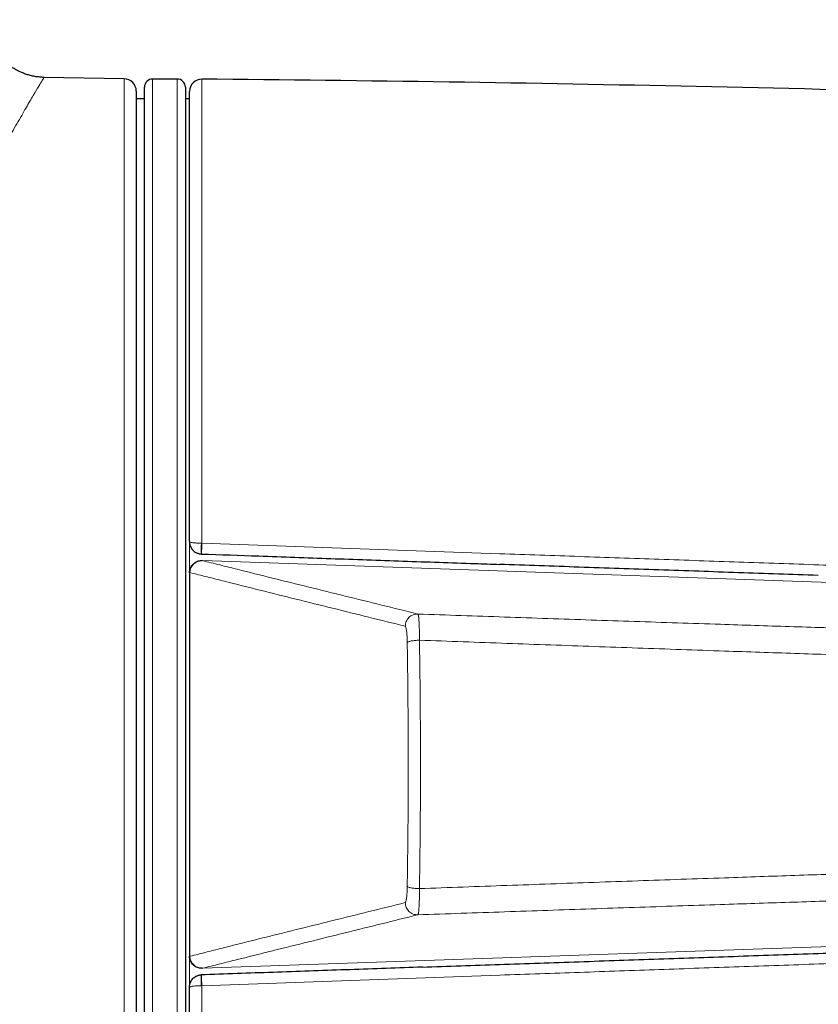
# Model space of a CAD drawing. Header units: millimetres. Extents: x 8 to 834, y 12 to 760.
# Tile 57 of 67: x 462 to 481, y 569 to 593. Entities that reach past the tile are written whole.
import ezdxf

# ---------------------------------------------------------------- set-up
doc = ezdxf.new("R2010")
doc.units = ezdxf.units.MM

msp = doc.modelspace()

# ---------------------------------------------------------------- linework, layer by layer
at = {"color": 7, "linetype": 'Continuous', "lineweight": 30}
for p, q in [((464.505, 591.573), (462.542, 591.607)), ((465.8, 591.568), (465.2, 591.568)), ((464.8, 591.273), (464.8, 574.818)), ((465, 558.268), (465, 591.368)), ((466, 591.368), (466, 558.268)), ((466.1, 580.263), (466.1, 591.265)), ((465, 591.085), (464.8, 591.085)), ((466.1, 591.085), (466, 591.085)), ((466.389, 579.96), (466.397, 579.96)), ((466.1, 579.51), (466.1, 579.501)), ((466.1, 579.501), (466.1, 579.51)), ((466.1, 579.501), (466.1, 570.135)), ((464.8, 574.818), (464.8, 558.363)), ((466.1, 570.135), (466.1, 570.125)), ((466.1, 570.125), (466.1, 570.135)), ((466.394, 569.675), (466.389, 569.675)), ((466.394, 569.675), (466.394, 569.675)), ((466.1, 558.37), (466.1, 569.373))]:
    msp.add_line(p, q, dxfattribs=at)
at = {"color": 252, "linetype": 'Continuous', "lineweight": 0}
for p, q in [((464.505, 558.063), (464.505, 591.573)), ((465.2, 591.568), (465.2, 558.068)), ((465.8, 558.068), (465.8, 591.568)), ((466.403, 591.565), (466.403, 580.224)), ((466.1, 579.511), (466.1, 580.259)), ((466.39, 580.225), (466.403, 580.224)), ((466.41, 579.813), (466.41, 579.801)), ((466.41, 579.801), (466.418, 579.799)), ((490.148, 578.97), (466.418, 579.799)), ((466.109, 579.508), (466.1, 579.51)), ((490.148, 570.665), (466.418, 569.837)), ((466.1, 570.125), (466.109, 570.128)), ((466.1, 569.376), (466.1, 570.124)), ((466.418, 569.837), (466.41, 569.835)), ((466.41, 569.835), (466.41, 569.823)), ((466.403, 569.411), (466.39, 569.411)), ((466.403, 569.411), (466.403, 558.07))]:
    msp.add_line(p, q, dxfattribs=at)
at = {"color": 7, "linetype": 'Continuous', "lineweight": 30}
for centre, radius, start, end in [((464.5, 591.273), 0.3, 0, 89), ((465.2, 591.368), 0.2, 90, 180), ((465.8, 591.368), 0.2, 0, 90), ((466.4, 591.265), 0.3, 89.4827, 180), ((457.366, -409.27), 1000.876, 88.099513, 89.482671)]:
    msp.add_arc(centre, radius, start, end, dxfattribs=at)
at = {"color": 252, "linetype": 'Continuous', "lineweight": 0}
for centre, radius, start, end in [((467.866, 580.091), 1.482, 174.8398, 185.0746), ((495.104, 579.137), 28.722, 177.8309, 178.3587), ((466.409, 579.499), 0.3, 88.2773, 178.3257), ((466.409, 570.137), 0.3, 181.6821, 271.7149), ((467.751, 569.543), 1.368, 174.4533, 185.5467), ((496.724, 570.552), 30.343, 181.6555, 182.1551)]:
    msp.add_arc(centre, radius, start, end, dxfattribs=at)
at = {"color": 7, "linetype": 'Continuous', "lineweight": 30}
for points, knots in [([(462.548, 591.607), (462.509, 591.609), (462.433, 591.612), (462.321, 591.628), (462.215, 591.65), (462.116, 591.68), (462.024, 591.714), (461.941, 591.752), (461.865, 591.791), (461.795, 591.833), (461.731, 591.877), (461.674, 591.92), (461.624, 591.962), (461.578, 592.003), (461.536, 592.045), (461.498, 592.087), (461.46, 592.13), (461.425, 592.175), (461.391, 592.221), (461.36, 592.267), (461.331, 592.314), (461.301, 592.367), (461.269, 592.43), (461.236, 592.504), (461.204, 592.588), (461.176, 592.682), (461.152, 592.786), (461.135, 592.899), (461.132, 592.977), (461.13, 593.017)], [0, 0, 0, 0, 0.052586, 0.103586, 0.152654, 0.199479, 0.243787, 0.285346, 0.323963, 0.359484, 0.396138, 0.428469, 0.457278, 0.484974, 0.511676, 0.537363, 0.562021, 0.589477, 0.615512, 0.640129, 0.663899, 0.691319, 0.723306, 0.759741, 0.800443, 0.845167, 0.8936, 0.94536, 1, 1, 1, 1]), ([(466.1, 580.263), (466.1, 580.262), (466.1, 580.24), (466.104, 580.207), (466.115, 580.166), (466.129, 580.13), (466.151, 580.092), (466.182, 580.053), (466.218, 580.021), (466.253, 579.998), (466.287, 579.982), (466.319, 579.971), (466.353, 579.963), (466.377, 579.961), (466.39, 579.96)], [0, 0, 0, 0, 0.007296, 0.146214, 0.226772, 0.291867, 0.402917, 0.516927, 0.614948, 0.71543, 0.782598, 0.850668, 0.924676, 1, 1, 1, 1]), ([(466.394, 579.96), (466.86, 579.944), (467.912, 579.907), (469.553, 579.85), (471.316, 579.788), (472.69, 579.74), (473.476, 579.713), (473.673, 579.706)], [0, 0, 0, 0, 0.191907, 0.433835, 0.676101, 0.918706, 1, 1, 1, 1]), ([(466.1, 579.51), (466.101, 579.527), (466.104, 579.56), (466.119, 579.609), (466.141, 579.655), (466.17, 579.696), (466.206, 579.732), (466.248, 579.761), (466.294, 579.783), (466.345, 579.797), (466.384, 579.801), (466.407, 579.801), (466.41, 579.801)], [0, 0, 0, 0, 0.105458, 0.213976, 0.319434, 0.427947, 0.533465, 0.642036, 0.747677, 0.856376, 0.976698, 1, 1, 1, 1]), ([(481.462, 579.436), (480.813, 579.458), (479.515, 579.503), (477.569, 579.571), (475.622, 579.638), (474.324, 579.683), (473.675, 579.706)], [0, 0, 0, 0, 0.2499915, 0.4999916, 0.7499952, 1, 1, 1, 1]), ([(471.786, 569.864), (472.415, 569.886), (473.694, 569.93), (475.622, 569.997), (477.568, 570.065), (479.515, 570.132), (481.462, 570.2), (483.408, 570.267), (485.355, 570.335), (487.301, 570.402), (488.599, 570.447), (489.248, 570.469)], [0, 0, 0, 0, 0.108184, 0.219656, 0.331128, 0.442602, 0.554076, 0.665556, 0.777036, 0.888518, 1, 1, 1, 1]), ([(466.41, 569.835), (466.407, 569.835), (466.384, 569.834), (466.345, 569.838), (466.294, 569.852), (466.248, 569.874), (466.207, 569.903), (466.171, 569.939), (466.141, 569.98), (466.119, 570.026), (466.104, 570.075), (466.102, 570.108), (466.1, 570.125)], [0, 0, 0, 0, 0.023302, 0.143624, 0.249266, 0.357964, 0.463482, 0.572053, 0.677511, 0.786024, 0.891482, 1, 1, 1, 1]), ([(471.79, 569.864), (471.2, 569.843), (470.021, 569.802), (468.255, 569.74), (467.046, 569.698), (466.426, 569.676), (466.394, 569.675)], [0, 0, 0, 0, 0.327888, 0.655315, 0.982282, 1, 1, 1, 1]), ([(466.1, 569.373), (466.1, 569.374), (466.1, 569.395), (466.104, 569.429), (466.115, 569.47), (466.129, 569.505), (466.151, 569.544), (466.182, 569.582), (466.218, 569.615), (466.253, 569.638), (466.287, 569.654), (466.319, 569.665), (466.353, 569.673), (466.377, 569.674), (466.39, 569.675)], [0, 0, 0, 0, 0.007296, 0.146214, 0.226772, 0.291867, 0.402917, 0.516927, 0.614948, 0.71543, 0.782598, 0.850668, 0.924676, 1, 1, 1, 1])]:
    msp.add_open_spline(points, degree=3, knots=knots, dxfattribs=at)
at = {"color": 252, "linetype": 'Continuous', "lineweight": 0}
for points, knots in [([(462.542, 591.598), (462.543, 591.6), (462.548, 591.607), (462.507, 591.541), (462.422, 591.401), (462.312, 591.216), (462.202, 591.028), (462.107, 590.866), (462.002, 590.682), (461.885, 590.478), (461.756, 590.251), (461.626, 590.019), (461.494, 589.783), (461.363, 589.546), (461.222, 589.287), (461.071, 589.006), (460.909, 588.701), (460.754, 588.403), (460.591, 588.086), (460.412, 587.731), (460.19, 587.28), (459.933, 586.738), (459.684, 586.194), (459.463, 585.69), (459.286, 585.272), (459.124, 584.878), (458.978, 584.511), (458.848, 584.174), (458.733, 583.869), (458.615, 583.544), (458.486, 583.175), (458.345, 582.75), (458.208, 582.317), (458.08, 581.891), (457.963, 581.473), (457.854, 581.065), (457.7, 580.445), (457.52, 579.603), (457.341, 578.528), (457.225, 577.543), (457.157, 576.655), (457.125, 575.866), (457.123, 575.086), (457.152, 574.242), (457.226, 573.319), (457.355, 572.308), (457.498, 571.479), (457.629, 570.836), (457.731, 570.382), (457.841, 569.926), (457.96, 569.468), (458.089, 569.008), (458.227, 568.547), (458.386, 568.049), (458.572, 567.505), (458.79, 566.905), (459.033, 566.274), (459.293, 565.636), (459.53, 565.087), (459.731, 564.633), (459.899, 564.265), (460.067, 563.905), (460.237, 563.554), (460.406, 563.212), (460.684, 562.672), (461.052, 561.977), (461.482, 561.184), (461.802, 560.613), (462.03, 560.215), (462.183, 559.95), (462.326, 559.707), (462.463, 559.478), (462.641, 559.181), (462.843, 558.847), (463.04, 558.524), (463.19, 558.282), (463.289, 558.125), (463.34, 558.046), (463.338, 558.05), (463.337, 558.052)], [0, 0, 0, 0, 0.008911, 0.029295, 0.050095, 0.071343, 0.082147, 0.093074, 0.104128, 0.115311, 0.126628, 0.138081, 0.147445, 0.157131, 0.167143, 0.177482, 0.188147, 0.199142, 0.207351, 0.218763, 0.232112, 0.2474, 0.264627, 0.275966, 0.286445, 0.296066, 0.304827, 0.312729, 0.31977, 0.325951, 0.334884, 0.344521, 0.353841, 0.362845, 0.371533, 0.379908, 0.38797, 0.409164, 0.429815, 0.449958, 0.464757, 0.47931, 0.493636, 0.507754, 0.525844, 0.544679, 0.564296, 0.572952, 0.58176, 0.590722, 0.59984, 0.609115, 0.61855, 0.628146, 0.64015, 0.653169, 0.667206, 0.68226, 0.697083, 0.706237, 0.715393, 0.724552, 0.733714, 0.742879, 0.752046, 0.77833, 0.803404, 0.827283, 0.838131, 0.848718, 0.859046, 0.869116, 0.879878, 0.902311, 0.924339, 0.945994, 0.96731, 0.988324, 1, 1, 1, 1]), ([(466.1, 580.263), (466.1, 580.263), (466.1, 580.261), (466.101, 580.259), (466.106, 580.256), (466.111, 580.253), (466.116, 580.251), (466.121, 580.249), (466.131, 580.246), (466.15, 580.242), (466.181, 580.237), (466.218, 580.233), (466.253, 580.23), (466.287, 580.227), (466.319, 580.226), (466.353, 580.225), (466.377, 580.225), (466.39, 580.225)], [0, 0, 0, 0, 0.00729, 0.0764, 0.146095, 0.186422, 0.226867, 0.256046, 0.285272, 0.399563, 0.517069, 0.615094, 0.715578, 0.78272, 0.850766, 0.924723, 1, 1, 1, 1]), ([(466.403, 580.224), (467.616, 580.182), (470.044, 580.096), (473.121, 579.988), (475.632, 579.899), (477.579, 579.831), (479.526, 579.763), (481.473, 579.695), (483.42, 579.627), (485.367, 579.559), (487.314, 579.491), (488.612, 579.446), (489.261, 579.423)], [0, 0, 0, 0, 0.159284, 0.318569, 0.403744, 0.488919, 0.574095, 0.659272, 0.744453, 0.829634, 0.914817, 1, 1, 1, 1]), ([(466.418, 579.799), (466.418, 579.799), (466.558, 579.764), (466.84, 579.694), (467.41, 579.55), (468.136, 579.37), (469.015, 579.152), (470.198, 578.86), (471.087, 578.64), (471.68, 578.493)], [0, 0, 0, 0, 0.000001, 0.082385, 0.164769, 0.329538, 0.497154, 0.664769, 1, 1, 1, 1]), ([(471.372, 578.195), (470.779, 578.342), (469.889, 578.562), (468.706, 578.856), (467.827, 579.074), (467.102, 579.256), (466.53, 579.401), (466.25, 579.472), (466.109, 579.508)], [0, 0, 0, 0, 0.335226, 0.502839, 0.670451, 0.835226, 0.917613, 1, 1, 1, 1]), ([(471.68, 578.493), (471.68, 578.493), (471.682, 578.493), (471.685, 578.49), (471.689, 578.48), (471.693, 578.464), (471.697, 578.442), (471.7, 578.416), (471.703, 578.384), (471.706, 578.347), (471.709, 578.305), (471.712, 578.259), (471.714, 578.209), (471.716, 578.155), (471.717, 578.098), (471.718, 578.04), (471.719, 577.98), (471.719, 577.918), (471.719, 577.875), (471.719, 577.854), (471.719, 577.854)], [0, 0, 0, 0, 0.000056, 0.062267, 0.124478, 0.188274, 0.252541, 0.31478, 0.377019, 0.440845, 0.505145, 0.567387, 0.629628, 0.693463, 0.757773, 0.817506, 0.877239, 0.938592, 0.999944, 1, 1, 1, 1]), ([(486.683, 578.001), (486.4, 578.01), (485.835, 578.027), (484.986, 578.053), (484.136, 578.08), (483.286, 578.106), (482.44, 578.133), (481.597, 578.16), (480.757, 578.187), (479.917, 578.214), (479.005, 578.244), (478.022, 578.277), (476.969, 578.312), (475.914, 578.347), (474.857, 578.383), (473.8, 578.42), (472.741, 578.456), (472.034, 578.481), (471.68, 578.493)], [0, 0, 0, 0, 0.057372, 0.114598, 0.17171, 0.22874, 0.285725, 0.34169, 0.397668, 0.453667, 0.509694, 0.579598, 0.649549, 0.71954, 0.789565, 0.859628, 0.929752, 1, 1, 1, 1]), ([(471.42, 577.794), (471.419, 577.821), (471.418, 577.874), (471.415, 577.948), (471.41, 578.017), (471.404, 578.078), (471.397, 578.127), (471.389, 578.164), (471.38, 578.189), (471.375, 578.193), (471.372, 578.195)], [0, 0, 0, 0, 0.1209375, 0.2418779, 0.3681414, 0.4944081, 0.6207632, 0.7471198, 0.8735588, 1, 1, 1, 1]), ([(471.42, 571.841), (471.422, 571.973), (471.426, 572.216), (471.431, 572.572), (471.435, 572.906), (471.438, 573.242), (471.441, 573.579), (471.443, 573.917), (471.444, 574.257), (471.445, 574.599), (471.445, 574.942), (471.444, 575.289), (471.443, 575.637), (471.441, 575.988), (471.438, 576.362), (471.435, 576.707), (471.431, 577.021), (471.428, 577.279), (471.424, 577.537), (471.421, 577.709), (471.42, 577.794)], [0, 0, 0, 0, 0.067473, 0.123868, 0.18027, 0.236665, 0.293136, 0.349615, 0.406086, 0.463432, 0.520785, 0.578131, 0.636719, 0.695316, 0.753905, 0.825133, 0.868828, 0.912524, 0.956262, 1, 1, 1, 1]), ([(471.719, 577.854), (471.72, 577.766), (471.723, 577.592), (471.727, 577.329), (471.73, 577.065), (471.734, 576.752), (471.737, 576.39), (471.74, 575.979), (471.743, 575.565), (471.744, 575.151), (471.744, 574.736), (471.743, 574.323), (471.742, 573.906), (471.739, 573.485), (471.736, 573.061), (471.731, 572.636), (471.726, 572.209), (471.721, 571.924), (471.719, 571.782)], [0, 0, 0, 0, 0.04368, 0.087395, 0.13111, 0.17486, 0.242359, 0.309858, 0.377691, 0.445536, 0.513369, 0.580972, 0.648575, 0.718245, 0.78793, 0.8576, 0.9288, 1, 1, 1, 1]), ([(471.719, 577.854), (472.075, 577.841), (472.788, 577.815), (473.856, 577.776), (474.922, 577.738), (475.987, 577.7), (477.051, 577.662), (478.113, 577.625), (479.107, 577.591), (480.034, 577.559), (480.894, 577.53), (481.753, 577.501), (482.611, 577.473), (483.462, 577.444), (484.307, 577.417), (485.146, 577.39), (485.983, 577.363), (486.54, 577.345), (486.819, 577.336)], [0, 0, 0, 0, 0.070365, 0.140644, 0.210842, 0.280975, 0.351057, 0.421106, 0.491138, 0.548032, 0.604933, 0.661847, 0.718786, 0.775759, 0.831757, 0.887797, 0.943879, 1, 1, 1, 1]), ([(471.719, 571.782), (472.075, 571.795), (472.788, 571.821), (473.856, 571.86), (474.922, 571.898), (475.987, 571.936), (477.051, 571.973), (478.113, 572.01), (479.107, 572.044), (480.034, 572.076), (480.894, 572.105), (481.753, 572.134), (482.611, 572.163), (483.462, 572.191), (484.307, 572.219), (485.146, 572.246), (485.983, 572.273), (486.54, 572.29), (486.819, 572.299)], [0, 0, 0, 0, 0.070365, 0.140644, 0.210842, 0.280975, 0.351057, 0.421106, 0.491138, 0.548032, 0.604933, 0.661847, 0.718786, 0.775759, 0.831757, 0.887797, 0.943879, 1, 1, 1, 1]), ([(471.372, 571.44), (471.375, 571.443), (471.38, 571.447), (471.389, 571.471), (471.397, 571.508), (471.404, 571.558), (471.41, 571.618), (471.415, 571.687), (471.418, 571.762), (471.419, 571.815), (471.42, 571.841)], [0, 0, 0, 0, 0.126352, 0.252705, 0.379074, 0.505442, 0.631722, 0.757999, 0.879, 1, 1, 1, 1]), ([(471.719, 571.782), (471.719, 571.782), (471.719, 571.761), (471.719, 571.719), (471.719, 571.657), (471.718, 571.597), (471.717, 571.538), (471.716, 571.482), (471.714, 571.428), (471.712, 571.378), (471.709, 571.332), (471.706, 571.29), (471.703, 571.253), (471.7, 571.221), (471.697, 571.194), (471.693, 571.172), (471.689, 571.156), (471.685, 571.146), (471.682, 571.143), (471.68, 571.142), (471.68, 571.142)], [0, 0, 0, 0, 0.000056, 0.059788, 0.119521, 0.180874, 0.242227, 0.304468, 0.366709, 0.430782, 0.494855, 0.557094, 0.619333, 0.683396, 0.747459, 0.80967, 0.871882, 0.935913, 0.999944, 1, 1, 1, 1]), ([(486.683, 571.634), (486.4, 571.626), (485.835, 571.608), (484.986, 571.582), (484.136, 571.556), (483.286, 571.529), (482.44, 571.503), (481.597, 571.476), (480.757, 571.449), (479.917, 571.421), (479.005, 571.391), (478.022, 571.359), (476.969, 571.324), (475.914, 571.288), (474.857, 571.252), (473.8, 571.216), (472.741, 571.179), (472.034, 571.155), (471.68, 571.142)], [0, 0, 0, 0, 0.057372, 0.114598, 0.17171, 0.22874, 0.285725, 0.34169, 0.397668, 0.453667, 0.509694, 0.579598, 0.649549, 0.71954, 0.789565, 0.859628, 0.929752, 1, 1, 1, 1]), ([(466.109, 570.128), (466.25, 570.163), (466.53, 570.235), (467.102, 570.38), (467.827, 570.561), (468.706, 570.78), (469.889, 571.073), (470.779, 571.294), (471.372, 571.44)], [0, 0, 0, 0, 0.0823867, 0.1647735, 0.3295477, 0.4971607, 0.6647738, 1, 1, 1, 1]), ([(471.68, 571.142), (471.087, 570.996), (470.198, 570.776), (469.015, 570.483), (468.136, 570.266), (467.41, 570.085), (466.84, 569.942), (466.558, 569.871), (466.418, 569.837), (466.418, 569.837)], [0, 0, 0, 0, 0.335231, 0.502846, 0.670462, 0.83523, 0.917614, 0.999999, 1, 1, 1, 1]), ([(489.261, 570.213), (488.612, 570.19), (487.315, 570.145), (485.368, 570.077), (483.421, 570.009), (481.474, 569.941), (479.527, 569.873), (477.58, 569.805), (475.632, 569.736), (473.121, 569.648), (470.044, 569.54), (467.616, 569.454), (466.403, 569.411)], [0, 0, 0, 0, 0.085175, 0.17035, 0.255528, 0.340705, 0.425884, 0.511066, 0.596248, 0.681431, 0.840714, 1, 1, 1, 1]), ([(466.1, 569.373), (466.1, 569.373), (466.1, 569.374), (466.101, 569.377), (466.106, 569.38), (466.111, 569.383), (466.116, 569.385), (466.121, 569.386), (466.131, 569.389), (466.15, 569.394), (466.181, 569.399), (466.218, 569.403), (466.253, 569.406), (466.287, 569.408), (466.319, 569.409), (466.353, 569.411), (466.377, 569.411), (466.39, 569.411)], [0, 0, 0, 0, 0.00729, 0.0764, 0.146095, 0.186422, 0.226867, 0.256046, 0.285272, 0.399563, 0.517069, 0.615094, 0.715578, 0.78272, 0.850766, 0.924723, 1, 1, 1, 1])]:
    msp.add_open_spline(points, degree=3, knots=knots, dxfattribs=at)
for points in [[(471.372, 578.195), (471.373, 578.215), (471.376, 578.255), (471.394, 578.312), (471.423, 578.365), (471.462, 578.411), (471.509, 578.448), (471.563, 578.475), (471.621, 578.492), (471.661, 578.493), (471.68, 578.493)], [(471.42, 577.794), (471.423, 577.798), (471.428, 577.805), (471.449, 577.816), (471.479, 577.826), (471.516, 577.835), (471.561, 577.842), (471.611, 577.848), (471.664, 577.852), (471.701, 577.853), (471.719, 577.854)], [(471.42, 571.841), (471.423, 571.837), (471.428, 571.83), (471.449, 571.819), (471.479, 571.809), (471.516, 571.801), (471.561, 571.793), (471.61, 571.787), (471.664, 571.783), (471.7, 571.782), (471.719, 571.782)], [(471.372, 571.44), (471.373, 571.42), (471.376, 571.381), (471.394, 571.323), (471.423, 571.27), (471.462, 571.225), (471.509, 571.187), (471.563, 571.16), (471.621, 571.144), (471.661, 571.143), (471.68, 571.142)]]:
    msp.add_open_spline(points, degree=3, dxfattribs=at)

doc.saveas('drawing.dxf')
